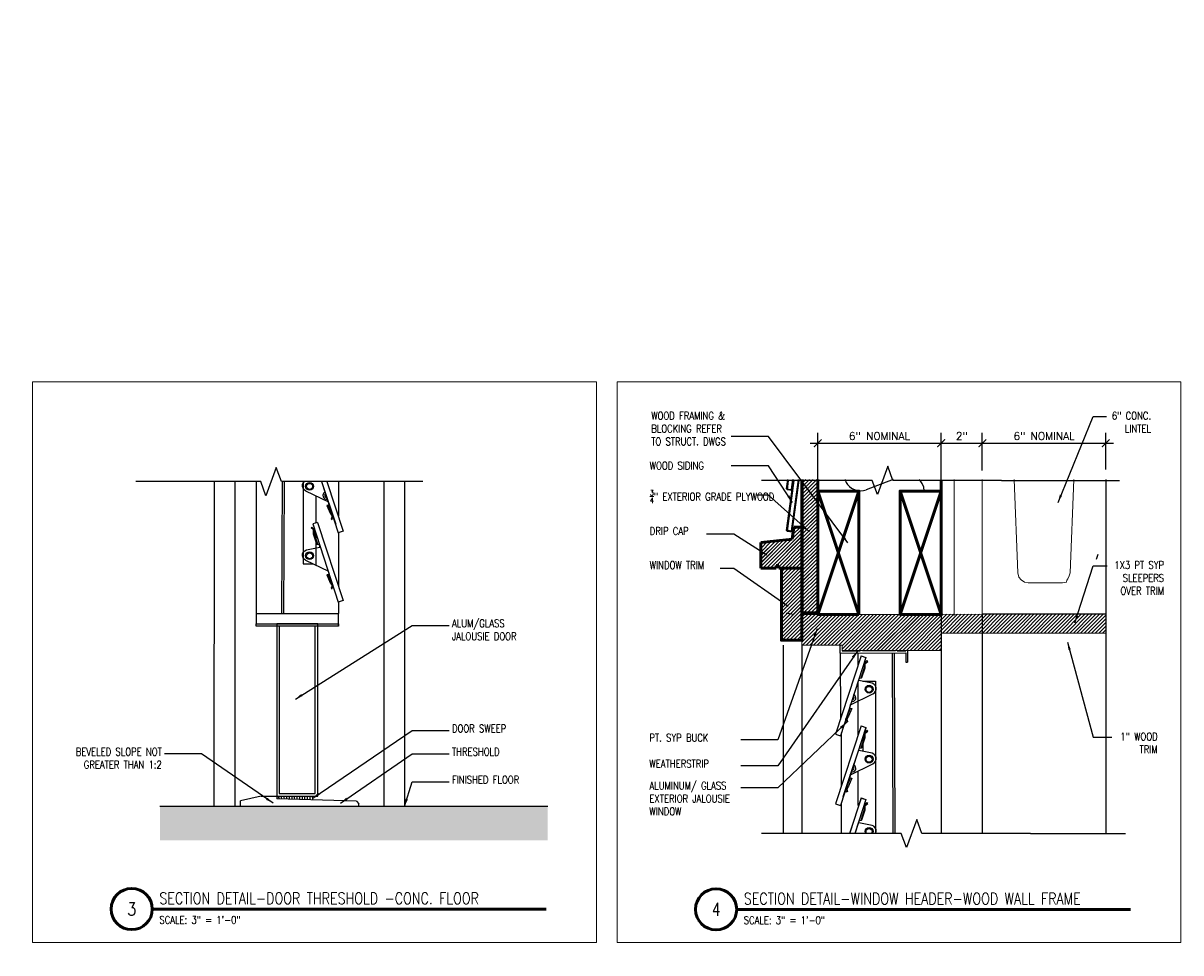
# Model space of a CAD drawing. Header units: inches. Extents: x -3803 to 30720, y -3756 to 4522.
# Tile 42 of 52: x 28751 to 28807, y 3881 to 3926. Entities that reach past the tile are written whole.
import ezdxf
from ezdxf.xclip import XClip

# ---------------------------------------------------------------- set-up
doc = ezdxf.new("R2010")
doc.units = ezdxf.units.IN
doc.header["$LTSCALE"] = 0.011
doc.header["$MEASUREMENT"] = 0
doc.header["$XCLIPFRAME"] = 0
doc.header["$PDMODE"] = 1
doc.linetypes.add('DASHED2', pattern=[0.375, 0.25, -0.125])
doc.layers.get('0').update_dxf_attribs({"linetype": 'CONTINUOUS'})
doc.layers.get('Defpoints').update_dxf_attribs({"linetype": 'CONTINUOUS'})
for name, color, linetype in [('A-elev-5', 5, 'CONTINUOUS'), ('A-elev-8', 8, 'CONTINUOUS'), ('A-elev-9', 9, 'CONTINUOUS'), ('BLUE', 5, 'DASHED2'), ('Flashing', 5, 'CONTINUOUS'), ('Hatch', 254, 'CONTINUOUS'), ('Object', 7, 'CONTINUOUS'), ('woodfill', 254, 'CONTINUOUS')]:
    doc.layers.add(name, color=color, linetype=linetype)
for name, color, linetype, lineweight in [('A-STAIRS', 3, 'CONTINUOUS', 0), ('A-STRC-IDEN-48', 144, 'CONTINUOUS', 50), ('DIM', 4, 'CONTINUOUS', 13), ('G-DIM', 9, 'CONTINUOUS', 18), ('G-HATCH', 8, 'CONTINUOUS', 25), ('G-NOTE', 134, 'CONTINUOUS', 18), ('G-PEN0', 174, 'CONTINUOUS', 13), ('G-PEN1', 214, 'CONTINUOUS', 18), ('G-PEN2', 8, 'CONTINUOUS', 25), ('G-PEN4', 4, 'CONTINUOUS', 50)]:
    doc.layers.add(name, color=color, linetype=linetype, lineweight=lineweight)
doc.layers.add('MS_NONPLOT', color=7, linetype='CONTINUOUS', lineweight=0, plot=False)
doc.styles.add('ROM_SML_004', font='ROMANS.shx', dxfattribs={"width": 0.8, "height": 0.375})
doc.styles.add('ROMANS', font='romans.shx')
doc.styles.add('ROMANS_SML_012', font='ROMANS.shx', dxfattribs={"width": 0.8, "height": 1.125})
doc.dimstyles.new('DIM_004', dxfattribs={"dimscale": 4, "dimtxt": 0.09375, "dimasz": 0.09375, "dimexe": 0.125, "dimexo": 0.09375, "dimgap": 0.03125, "dimtad": 1, "dimdec": 4, "dimrnd": 0.0625, "dimzin": 15, "dimdsep": 46, "dimlunit": 4, "dimtxsty": 'ROMANS', "dimblk1": 'ARCHTICK', "dimblk2": 'ARCHTICK', "dimsah": 1, "dimcen": 0.0625, "dimdle": 0.09375, "dimclrd": 256, "dimclre": 256, "dimclrt": 134, "dimadec": 0, "dimazin": 0, "dimtfac": 1, "dimtdec": 4, "dimtix": 1, "dimtmove": 2, "dimatfit": 3, "dimldrblk": 'ARCHTICK', "dimfxl": 1, "dimtvp": 1.2, "dimfrac": 2, "dimtolj": 1, "dimtzin": 15, "dimarcsym": 0})
doc.dimstyles.new('DIM_004 Leader', dxfattribs={"dimscale": 4, "dimtxt": 0.09375, "dimasz": 0.09375, "dimexe": 0.125, "dimexo": 0.09375, "dimgap": 0.03125, "dimtad": 0, "dimjust": 2, "dimdec": 4, "dimrnd": 0.0625, "dimzin": 15, "dimdsep": 46, "dimlunit": 4, "dimtxsty": 'ROMANS', "dimcen": 0.0625, "dimdle": 0.09375, "dimclrd": 256, "dimclre": 256, "dimclrt": 256, "dimadec": 0, "dimazin": 0, "dimtfac": 1, "dimtdec": 4, "dimtix": 1, "dimtmove": 2, "dimatfit": 3, "dimfxl": 1, "dimtvp": 1.2, "dimfrac": 2, "dimtolj": 1, "dimtzin": 15, "dimarcsym": 0})

# ---------------------------------------------------------------- blocks, each defined once
blk = doc.blocks.new('window on wood')
at = {"layer": 'A-STAIRS', "ltscale": 10, "true_color": 0xc7c8ca}
h = blk.add_hatch(dxfattribs=at)
h.set_pattern_fill('ANSI31', color=9)
h.set_pattern_definition([(45, (-31882.7421, -3754.08529), (-0.08838834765, 0.08838834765), [])])
h.paths.add_polyline_path([(-0.479, 3.651), (-0.41, 4.25), (-0.019, 4.25), (-0.019, 2.25), (-2.019, 2.25), (-2.019, 3.491)])
at = {"layer": 'Hatch', "ltscale": 10, "true_color": 0xc7c8ca}
h = blk.add_hatch(dxfattribs=at)
h.set_pattern_fill('ANSI31', color=9)
h.set_pattern_definition([(45, (-32234.32515, -3754.08626), (-0.08838834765, 0.08838834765), [])])
h.paths.add_polyline_path([(-0.019, 2.25), (-1.018, 2.25), (-1.018, -1.251), (-0.022, -1.251)])
at = {"layer": 'woodfill', "ltscale": 10}
h = blk.add_hatch(dxfattribs=at)
h.set_pattern_fill('ANSI31', color=256)
h.set_pattern_definition([(45, (-32589.72762, -3754.33553), (-0.08838834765, 0.08838834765), [])])
h.paths.add_polyline_path([(1.931, -1.5), (1.931, -1.75), (6.749, -1.75), (6.749, 0.003), (-0.017, -0.002), (-0.019, -1.5)])
at = {"layer": 'A-elev-8'}
for p, q in [((-0.019, -1.5), (-0.019, -47.243)), ((1.844, -1.879), (1.844, -1.5)), ((2.852, -2.014), (1.61, -5.817)), ((1.844, -1.879), (1.857, -5.102)), ((3.09, -2.092), (1.848, -5.894)), ((2.696, -1.875), (2.696, -2.492)), ((2.852, -2.014), (3.09, -2.092)), ((4.365, -1.868), (4.508, -46.297)), ((4.461, -1.868), (4.604, -46.439)), ((6.749, -1.75), (6.749, -42.882)), ((5.028, -2.32), (5.108, -2.32)), ((2.696, -3.297), (2.696, -5.888)), ((2.938, -3.246), (3.559, -3.246)), ((3.562, -3.246), (3.562, -44.878)), ((2.852, -5.411), (1.61, -9.214)), ((3.09, -5.489), (1.848, -9.291)), ((3.084, -5.533), (1.973, -8.87)), ((2.852, -5.411), (3.09, -5.489)), ((1.61, -5.817), (1.848, -5.894)), ((2.941, -5.944), (2.941, -6.654)), ((2.693, -7.649), (2.693, -9.293)), ((2.852, -8.924), (1.61, -12.726)), ((3.09, -9.001), (1.848, -12.804)), ((2.852, -8.924), (3.09, -9.001)), ((1.61, -9.214), (1.848, -9.291))]:
    blk.add_line(p, q, dxfattribs=at)
for points in [[(1.844, -1.879), (5.028, -1.865), (5.028, -2.32), (5.108, -2.32)], [(1.931, -1.75), (1.931, -1.763), (2.812, -1.763), (2.812, -1.75)], [(2.919, -1.75), (4.533, -1.75)], [(4.611, -1.75), (4.611, -1.771), (5.036, -1.771), (5.036, -1.75)], [(5.108, -1.75), (5.108, -2.32)], [(2.34, -4.553), (2.4, -4.567), (2.249, -4.948), (2.155, -5.083), (2.19, -5.218), (2.143, -5.247), (2.113, -5.089), (2.342, -4.552)], [(1.892, -5.76), (1.892, -8.351)], [(2.34, -7.95), (2.4, -7.964), (2.249, -8.345), (2.155, -8.48), (2.19, -8.615), (2.143, -8.644), (2.113, -8.485), (2.342, -7.949)], [(1.89, -9.164), (1.889, -11.756)]]:
    blk.add_lwpolyline(points, dxfattribs=at)
for points in [[(2.314, -4.411), (3.431, -3.865, 0.796581), (3.306, -3.33), (2.748, -3.218), (2.74, -3.174), (2.772, -3.106), (2.872, -3.085), (2.896, -3.073), (3.053, -2.591), (3.058, -2.382), (3.175, -2.282), (3.14, -2.247), (3.016, -2.355), (3.002, -2.597), (2.852, -3.056), (2.853, -3.073), (2.866, -3.086)], [(2.314, -7.808), (3.431, -7.261, 0.796581), (3.306, -6.727), (2.748, -6.615), (2.74, -6.571), (2.772, -6.502), (2.872, -6.482), (2.896, -6.47), (3.053, -5.987), (3.058, -5.778), (3.175, -5.679), (3.14, -5.644), (3.016, -5.751), (3.002, -5.994), (2.852, -6.453), (2.853, -6.47), (2.866, -6.483)], [(2.314, -11.32), (3.431, -10.774, 0.796581), (3.306, -10.24), (2.748, -10.127), (2.74, -10.083), (2.772, -10.015), (2.872, -9.995), (2.896, -9.982), (3.053, -9.5), (3.058, -9.291), (3.175, -9.191), (3.14, -9.156), (3.016, -9.264), (3.002, -9.506), (2.852, -9.965), (2.853, -9.982), (2.866, -9.995)]]:
    blk.add_lwpolyline(points, format="xyb", dxfattribs=at)
for centre, radius in [((3.246, -3.635), 0.189), ((3.243, -3.643), 0.147), ((3.246, -7.032), 0.189), ((3.243, -7.04), 0.147), ((3.246, -10.544), 0.189), ((3.243, -10.552), 0.147)]:
    blk.add_circle(centre, radius, dxfattribs=at)
for centre, radius, start, end in [((2.424, -4.057), 0.178, 253.4617, 68.2475), ((2.406, -4.046), 0.109, 266.0604, 55.6489), ((2.424, -7.481), 0.178, 253.4617, 68.2475), ((2.406, -7.469), 0.109, 266.0604, 55.6489)]:
    blk.add_arc(centre, radius, start, end, dxfattribs=at)
at = {"layer": 'DIM', "ltscale": 10}
for p, q in [((-0.019, -1.25), (-1.019, -1.25)), ((-0.019, -1.5), (1.931, -1.5)), ((1.931, -1.75), (1.931, -1.5))]:
    blk.add_line(p, q, dxfattribs=at)
at = {"layer": 'DIM', "ltscale": 10, "flags": 128}
blk.add_lwpolyline([(1.931, -1.75), (6.749, -1.75), (6.749, 0.003), (-0.017, -0.002), (-0.019, -1.5)], dxfattribs=at)
at = {"layer": 'G-PEN4', "ltscale": 10}
for p, q in [((-0.41, 4.25), (-0.491, 3.655)), ((-0.41, 4.25), (-0.019, 4.25)), ((-0.019, 2.25), (-0.019, 4.25)), ((-0.491, 3.652), (-2.019, 3.491)), ((-1.269, 2.25), (-1.269, 2.375)), ((-1.269, 2.375), (-1.144, 2.375)), ((-1.144, 2.375), (-1.144, 2.249)), ((-2.019, 2.25), (-1.269, 2.25)), ((-1.144, 2.249), (-1.018, 2.249))]:
    blk.add_line(p, q, dxfattribs=at)
at = {"layer": 'G-PEN4', "ltscale": 10, "flags": 128}
blk.add_lwpolyline([(-2.019, 2.25), (-2.019, 3.491)], dxfattribs=at)
at = {"layer": 'G-PEN4'}
blk.add_lwpolyline([(-0.019, 2.25), (-1.018, 2.25), (-1.018, -1.251), (-0.022, -1.251)], close=True, dxfattribs=at)
blk = doc.blocks.new('2_12_ins')
for p, q in [((-0.678, 2.532), (-1.822, 2.967)), ((-0.678, 2.467), (-1.822, 2.032)), ((-0.678, 1.532), (-1.822, 1.967)), ((-0.678, 1.532), (-1.822, 1.967)), ((-0.678, 1.467), (-1.822, 1.032)), ((-0.678, 1.467), (-1.822, 1.032)), ((-0.678, 0.533), (-1.822, 0.967)), ((-0.678, 0.467), (-1.822, 0.033))]:
    blk.add_line(p, q)
for centre, start, end in [((-2, 2.5), 69.2039, 290.7961), ((-0.5, 3), 249.2039, 359.9933), ((-0.5, 2), 250.4045, 110.7961), ((-2, 1.5), 69.2039, 290.7961), ((-2, 1.5), 69.2039, 290.7961), ((-0.5, 1), 249.2039, 109.5955), ((-2, 0.5), 69.2039, 290.7961), ((-0.5, 0), 0.0067, 110.7961)]:
    blk.add_arc(centre, 0.5, start, end)
blk = doc.blocks.new('BEUILDING SECTIONS 1-3')
at = {"layer": 'Hatch', "ltscale": 10, "true_color": 0xc7c8ca}
h = blk.add_hatch(dxfattribs=at)
h.set_pattern_fill('ANSI31', color=9)
h.set_pattern_definition([(45, (-29616.1129, -3646.33529), (-0.08838834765, 0.08838834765), [])])
h.paths.add_polyline_path([(243.648, 84.043), (242.898, 84.043), (242.865, 151.887), (243.644, 151.888)])
h = blk.add_hatch(dxfattribs=at)
h.set_pattern_fill('ANSI31', color=9)
h.set_pattern_definition([(45, (-29616.1129, -3765.61105), (-0.08838834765, 0.08838834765), [])])
h.paths.add_polyline_path([(243.643, 36.03), (242.898, 36.031), (242.898, 0), (243.648, 0)])
at = {"layer": 'woodfill', "ltscale": 10}
h = blk.add_hatch(dxfattribs=at)
h.set_pattern_fill('ANSI31', color=256)
h.set_pattern_definition([(45, (-31875.04069, -3623.91723), (-0.08838834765, 0.08838834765), [])])
h.paths.add_polyline_path([(257.65, 83.059), (249.65, 83.059), (249.65, 83.975), (257.65, 83.975)])
at = {"ltscale": 10}
blk.add_line((243.648, 29.963), (243.648, 0), dxfattribs=at)
at = {"layer": 'DIM', "ltscale": 10}
for p, q in [((249.648, 137), (249.648, 88.006)), ((250.273, 137), (250.273, 83.923)), ((243.65, 89.966), (245.65, 83.966)), ((243.65, 83.966), (245.65, 89.966)), ((247.648, 90.006), (249.608, 84.094)), ((247.648, 84.006), (249.648, 90.006)), ((249.642, 34.963), (249.642, 0))]:
    blk.add_line(p, q, dxfattribs=at)
for points in [[(243.65, 83.966), (243.65, 89.966), (245.65, 89.966), (245.65, 83.966)], [(247.648, 84.006), (247.648, 90.006), (249.648, 90.006), (249.648, 84.006)], [(257.65, 83.059), (249.65, 83.059), (249.65, 83.969), (257.65, 83.975)]]:
    blk.add_lwpolyline(points, close=True, dxfattribs=at)
at = {"layer": 'Flashing', "const_width": 0.0239}
for points in [[(242.817, 151.887), (242.817, 87.967)], [(242.818, 37.781), (242.818, 13.241)]]:
    blk.add_lwpolyline(points, dxfattribs=at)
at = {"layer": 'G-PEN0', "flags": 128}
blk.add_lwpolyline([(251.646, 83.999), (257.646, 84.006), (257.646, 91.631), (251.646, 91.631)], close=True, dxfattribs=at)
at = {"layer": 'G-PEN1'}
for p, q in [((253.376, 85.986), (253.146, 91.631)), ((256.146, 91.631), (255.916, 85.986)), ((253.427, 85.781), (253.376, 85.986)), ((253.53, 85.645), (253.427, 85.781)), ((253.699, 85.538), (253.53, 85.645)), ((253.876, 85.506), (253.699, 85.538)), ((255.734, 85.542), (255.541, 85.506)), ((255.756, 85.64), (255.734, 85.542)), ((255.798, 85.695), (255.756, 85.64)), ((255.875, 85.841), (255.798, 85.695)), ((255.916, 85.986), (255.875, 85.841)), ((255.541, 85.506), (253.876, 85.506))]:
    blk.add_line(p, q, dxfattribs=at)
at = {"layer": 'G-PEN2'}
for p, q in [((257.646, 91.631), (257.646, 84.006)), ((242.366, 88.02), (242.119, 88.053)), ((242.402, 88.02), (242.154, 88.053)), ((242.366, 83.983), (242.119, 84.017)), ((242.402, 83.983), (242.154, 84.017)), ((249.648, 84.006), (249.65, 36)), ((251.646, 83.999), (251.646, 36.003)), ((257.646, 84.006), (257.646, 36.003)), ((241.977, 82.467), (241.977, 37.032))]:
    blk.add_line(p, q, dxfattribs=at)
for points in [[(242.523, 93.037), (242.119, 90.072), (242.366, 90.038), (242.773, 93.018)], [(242.523, 91.018), (242.119, 88.053), (242.366, 88.02), (242.773, 91)]]:
    blk.add_lwpolyline(points, close=True, dxfattribs=at)
at = {"layer": 'G-PEN4'}
blk.add_line((242.898, 36.031), (242.898, 0), dxfattribs=at)
blk.add_lwpolyline([(242.865, 151.887), (243.644, 151.888), (243.648, 84.043), (242.898, 84.043)], close=True, dxfattribs=at)
blk.add_lwpolyline([(243.644, 36.03), (243.648, 0), (242.898, 0), (242.898, 36.031)], dxfattribs=at)
blk.add_blockref('window on wood', (242.901, 83.967))
at = {"layer": 'G-HATCH', "xscale": 1.550123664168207, "yscale": 1.550123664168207, "zscale": 1.550123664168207}
blk.add_blockref('2_12_ins', (248.821, 89.971), dxfattribs=at)
blk = doc.blocks.new('jalousie door section')
at = {"layer": 'A-elev-8'}
for p, q in [((-2.213, -6), (-2.213, -73.125)), ((-0.758, -6.5), (-0.971, -72.625)), ((-0.662, -6.5), (-0.875, -72.625)), ((0.072, -7.847), (0.07, -70.205)), ((0.542, -64.9), (1.783, -68.702)), ((0.547, -64.943), (1.658, -68.281)), ((0.779, -64.822), (2.021, -68.624)), ((0.69, -66.912), (0.69, -68.225)), ((0.779, -68.196), (0.542, -68.273)), ((0.542, -68.273), (1.783, -72.076)), ((0.779, -68.196), (2.021, -71.998)), ((2.021, -68.624), (1.783, -68.702)), ((0.69, -68.729), (0.69, -70.291)), ((0.07, -70.205), (0.576, -70.205)), ((2.021, -71.998), (1.783, -72.076)), ((-2.213, -72.625), (1.787, -72.625)), ((1.787, -73.25), (1.787, -72.625)), ((-1.963, -81.507), (-2.963, -81.739)), ((-1.963, -81.507), (-1.213, -81.507)), ((-1.213, -81.452), (-1.213, -81.632)), ((-2.963, -82), (-2.963, -81.739)), ((-2.963, -82), (-2.963, -81.75)), ((2.662, -81.757), (-1.213, -81.632)), ((2.662, -81.757), (2.787, -81.882)), ((2.787, -82.007), (2.787, -81.882))]:
    blk.add_line(p, q, dxfattribs=at)
for points in [[(1.317, -67.218), (0.2, -66.672, -0.796581), (0.325, -66.138), (0.883, -66.026), (0.891, -65.981), (0.859, -65.913), (0.759, -65.893), (0.735, -65.88), (0.578, -65.398), (0.573, -65.189), (0.456, -65.089), (0.491, -65.055), (0.615, -65.162), (0.629, -65.404), (0.779, -65.863), (0.778, -65.881), (0.765, -65.893)], [(1.317, -70.592), (0.2, -70.046, -0.796581), (0.325, -69.512), (0.883, -69.399), (0.891, -69.355), (0.859, -69.287), (0.759, -69.267), (0.735, -69.254), (0.578, -68.772), (0.573, -68.563), (0.456, -68.463), (0.491, -68.428), (0.615, -68.536), (0.629, -68.778), (0.779, -69.237), (0.778, -69.254), (0.765, -69.267)]]:
    blk.add_lwpolyline(points, format="xyb", dxfattribs=at)
for points in [[(1.787, -65.304), (1.787, -67.886)], [(1.291, -67.36), (1.231, -67.374), (1.383, -67.756), (1.476, -67.891), (1.441, -68.026), (1.489, -68.055), (1.518, -67.896), (1.29, -67.36)], [(1.787, -68.701), (1.787, -71.283)], [(1.291, -70.734), (1.231, -70.748), (1.383, -71.129), (1.476, -71.264), (1.441, -71.399), (1.489, -71.428), (1.518, -71.27), (1.29, -70.733)], [(1.787, -72.074), (1.787, -72.625)], [(-1.963, -81.507), (-1.213, -81.507)]]:
    blk.add_lwpolyline(points, dxfattribs=at)
for points in [[(-2.213, -73.125), (1.787, -73.125), (1.787, -73.25), (-2.213, -73.25)], [(-1.213, -81.507), (0.787, -81.507), (0.787, -73.125), (-1.213, -73.125)], [(-1.088, -81.382), (0.662, -81.382), (0.662, -73.25), (-1.088, -73.25)]]:
    blk.add_lwpolyline(points, close=True, dxfattribs=at)
for centre, radius in [((0.385, -66.443), 0.189), ((0.388, -66.45), 0.147), ((0.385, -69.816), 0.189), ((0.388, -69.824), 0.147)]:
    blk.add_circle(centre, radius, dxfattribs=at)
for centre, radius, start, end in [((1.207, -66.891), 0.178, 111.7525, 286.5383), ((1.225, -66.88), 0.109, 124.3511, 273.9396), ((-1.213, -81.632), 0.125, 358.1524, 90), ((-1.213, -81.632), 0.25, 358.1524, 30), ((-1.213, -81.632), 0.375, 358.1524, 19.4712), ((-1.213, -81.632), 0.5, 358.1524, 14.4775), ((-1.213, -81.632), 0.625, 358.1524, 11.537), ((-1.213, -81.632), 0.75, 358.1524, 9.5941), ((-1.213, -81.632), 0.875, 358.1524, 8.2132), ((-1.213, -81.632), 1, 358.1524, 7.1808), ((-1.213, -81.632), 1.125, 358.1524, 6.3794), ((-1.213, -81.632), 1.25, 358.1524, 5.7392), ((-1.213, -81.632), 1.375, 358.1524, 5.2159), ((-1.213, -81.632), 1.5, 358.1524, 4.7802), ((-1.213, -81.632), 1.625, 358.1524, 4.4117), ((-1.213, -81.632), 1.75, 358.1524, 4.096)]:
    blk.add_arc(centre, radius, start, end, dxfattribs=at)
blk = doc.blocks.new('scheme 04')
at = {"layer": 'A-STAIRS', "ltscale": 10, "true_color": 0xc7c8ca}
h = blk.add_hatch(dxfattribs=at)
h.set_pattern_fill('ANSI31', color=9)
h.set_pattern_definition([(45, (-30004.55113, -3747.33243), (-0.08838834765, 0.08838834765), [])])
h.paths.add_polyline_path([(-145.56, 24), (-144.793, 24), (-144.795, 50.891), (-145.573, 50.89)])
at = {"layer": 'G-PEN0', "true_color": 0xc7c8ca}
blk.add_hatch(color=9, dxfattribs=at).paths.add_polyline_path([(-413.188, -60), (-413.188, -65.994), (-364.496, -65.994), (-364.496, -60)])
at = {"layer": 'A-elev-5', "ltscale": 10}
blk.add_line((-364.496, -60), (-413.188, -60), dxfattribs=at)
at = {"layer": 'A-elev-9'}
for p, q in [((-138.79, 23.931), (-138.788, -24)), ((-391.976, 22.25), (-391.99, -60)), ((-390.98, 22), (-390.98, -60)), ((-383.732, 22.25), (-383.732, -60)), ((-382.732, 22.5), (-382.732, -60))]:
    blk.add_line(p, q, dxfattribs=at)
at = {"layer": 'BLUE', "color": 5, "ltscale": 10}
blk.add_line((-384.515, -60), (-413.188, -60), dxfattribs=at)
at = {"layer": 'DIM', "color": 4, "ltscale": 10}
blk.add_line((-393.515, -60), (-400.019, -60), dxfattribs=at)
at = {"layer": 'Flashing', "const_width": 0.0239}
blk.add_lwpolyline([(-145.622, 50.89), (-145.622, 28)], dxfattribs=at)
at = {"layer": 'G-PEN2'}
for points in [[(-145.88, 33.037), (-146.284, 30.072), (-146.037, 30.038), (-145.63, 33.018)], [(-145.88, 31.018), (-146.284, 28.054), (-146.037, 28.02), (-145.63, 31)]]:
    blk.add_lwpolyline(points, close=True, dxfattribs=at)
at = {"layer": 'G-PEN4', "ltscale": 10}
for p, q in [((-138.791, 35.999), (-138.791, 28.003)), ((-142.792, 24.002), (-144.793, 30)), ((-142.792, 30), (-144.792, 24)), ((-138.791, 24.003), (-140.792, 30.001)), ((-138.791, 30.001), (-140.791, 24.001))]:
    blk.add_line(p, q, dxfattribs=at)
at = {"layer": 'G-PEN4'}
blk.add_lwpolyline([(-145.556, 24), (-145.573, 50.89), (-144.795, 50.891), (-144.792, 24)], dxfattribs=at)
at = {"layer": 'G-PEN4', "ltscale": 10, "flags": 128}
for points in [[(-142.792, 24), (-142.792, 30), (-144.792, 30), (-144.792, 24)], [(-138.791, 24.001), (-138.791, 30.001), (-140.791, 30.001), (-140.791, 24.001)]]:
    blk.add_lwpolyline(points, close=True, dxfattribs=at)
for name, p in [('window on wood', (-145.539, 24)), ('jalousie door section', (-387.731, 22.007))]:
    blk.add_blockref(name, p)
blk = doc.blocks.new('_ArchTick')
at = {"color": 0, "linetype": 'ByBlock', "const_width": 0.15}
blk.add_lwpolyline([(-0.5, -0.5), (0.5, 0.5)], dxfattribs=at)
blk = doc.blocks.new('*D230')
at = {"layer": 'Defpoints', "color": 0, "ltscale": 10, "transparency": 16777216}
for p in [(15.754, 24.275), (9.753, 21.952), (15.754, 21.952)]:
    blk.add_point(p, dxfattribs=at)
at = {"layer": 'G-DIM', "lineweight": -2, "ltscale": 10, "transparency": 16777216}
for p, q in [((9.753, 22.327), (9.753, 24.775)), ((15.754, 22.327), (15.754, 24.775)), ((9.378, 24.275), (16.129, 24.275))]:
    blk.add_line(p, q, dxfattribs=at)
at = {"layer": 'G-DIM', "lineweight": -2, "ltscale": 10, "transparency": 16777216, "xscale": 0.375, "yscale": 0.375, "zscale": 0.375, "rotation": 180}
blk.add_blockref('_ArchTick', (9.753, 24.275), dxfattribs=at)
at = {"layer": 'G-DIM', "lineweight": -2, "ltscale": 10, "transparency": 16777216, "xscale": 0.375, "yscale": 0.375, "zscale": 0.375}
blk.add_blockref('_ArchTick', (15.754, 24.275), dxfattribs=at)
at = {"layer": 'G-DIM', "color": 134, "ltscale": 10, "transparency": 16777216, "insert": (12.754, 24.623), "char_height": 0.375, "attachment_point": 5, "style": 'ROMANS'}
blk.add_mtext('\\A1;6" NOMINAL', dxfattribs=at)
blk = doc.blocks.new('*D286')
at = {"layer": 'Defpoints', "color": 0, "ltscale": 10, "transparency": 16777216}
for p in [(28797.527, 3905.906), (28795.529, 3904.204), (28797.527, 3904.204)]:
    blk.add_point(p, dxfattribs=at)
at = {"layer": 'G-DIM', "lineweight": -2, "ltscale": 10, "transparency": 16777216}
for p, q in [((28795.529, 3904.579), (28795.529, 3906.406)), ((28797.527, 3904.579), (28797.527, 3906.406)), ((28795.154, 3905.906), (28797.902, 3905.906))]:
    blk.add_line(p, q, dxfattribs=at)
at = {"layer": 'G-DIM', "lineweight": -2, "ltscale": 10, "transparency": 16777216, "xscale": 0.375, "yscale": 0.375, "zscale": 0.375, "rotation": 180}
blk.add_blockref('_ArchTick', (28795.529, 3905.906), dxfattribs=at)
at = {"layer": 'G-DIM', "lineweight": -2, "ltscale": 10, "transparency": 16777216, "xscale": 0.375, "yscale": 0.375, "zscale": 0.375}
blk.add_blockref('_ArchTick', (28797.527, 3905.906), dxfattribs=at)
at = {"layer": 'G-DIM', "color": 134, "ltscale": 10, "transparency": 16777216, "insert": (28796.528, 3906.254), "char_height": 0.375, "attachment_point": 5, "style": 'ROMANS'}
blk.add_mtext('\\A1;2"', dxfattribs=at)
blk = doc.blocks.new('*D287')
at = {"layer": 'Defpoints', "color": 0, "ltscale": 10, "transparency": 16777216}
for p in [(28803.527, 3905.906), (28797.527, 3904.252), (28803.527, 3904.252)]:
    blk.add_point(p, dxfattribs=at)
at = {"layer": 'G-DIM', "lineweight": -2, "ltscale": 10, "transparency": 16777216}
for p, q in [((28797.527, 3904.627), (28797.527, 3906.406)), ((28803.527, 3904.627), (28803.527, 3906.406)), ((28797.152, 3905.906), (28803.902, 3905.906))]:
    blk.add_line(p, q, dxfattribs=at)
at = {"layer": 'G-DIM', "lineweight": -2, "ltscale": 10, "transparency": 16777216, "xscale": 0.375, "yscale": 0.375, "zscale": 0.375, "rotation": 180}
blk.add_blockref('_ArchTick', (28797.527, 3905.906), dxfattribs=at)
at = {"layer": 'G-DIM', "lineweight": -2, "ltscale": 10, "transparency": 16777216, "xscale": 0.375, "yscale": 0.375, "zscale": 0.375}
blk.add_blockref('_ArchTick', (28803.527, 3905.906), dxfattribs=at)
at = {"layer": 'G-DIM', "color": 134, "ltscale": 10, "transparency": 16777216, "insert": (28800.527, 3906.254), "char_height": 0.375, "attachment_point": 5, "style": 'ROMANS'}
blk.add_mtext('\\A1;6" NOMINAL', dxfattribs=at)
blk = doc.blocks.new('C')
at = {"layer": 'Object', "linetype": 'Continuous'}
blk.add_lwpolyline([(18.958, 22.408), (12.087, 22.408), (11.837, 23.095), (11.337, 21.721), (11.087, 22.408), (5.019, 22.408)], dxfattribs=at)
ref = blk.add_blockref('scheme 04', (400.803, 66.617))
XClip(ref).set_block_clipping_path([(-394.6189101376, -61.6445663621), (-375.7661047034, -44.2030273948)])
at = {"layer": 'G-NOTE', "char_height": 0.375, "style": 'ROM_SML_004'}
for s, heights, insert, attachment_point in [('\\A1;ALUM/GLASS\\PJALOUSIE DOOR', [3.842], (20.379, 15.704), 1), ('\\A1;DOOR SWEEP', [0], (20.379, 10.594), 1), ('\\A1;BEVELED SLOPE NOT GREATER THAN 1:2', [0], (6.276, 9.461), 3), ('\\A1;THRESHOLD', [0], (20.379, 9.461), 1), ('\\A1;FINISHED FLOOR', [0], (20.379, 8.1), 1)]:
    blk.add_mtext_dynamic_manual_height_columns(s, width=5.89153, gutter_width=1.875, heights=heights, dxfattribs=dict(at, insert=insert, attachment_point=attachment_point))
at = {"layer": 'G-NOTE'}
for points in [[(12.769, 11.836), (18.443, 15.42), (20.246, 15.42)], [(13.609, 7.026), (18.443, 10.31), (20.246, 10.31)], [(11.69, 6.776), (8.212, 9.177), (6.409, 9.177)], [(14.965, 6.776), (18.443, 9.177), (20.246, 9.177)], [(18.071, 6.617), (18.443, 7.816), (20.246, 7.816)]]:
    blk.add_leader(points, dimstyle='DIM_004 Leader', override={"dimgap": 0.03125, "dimtad": 0}, dxfattribs=at)
blk = doc.blocks.new('F')
at = {"layer": 'Object', "linetype": 'Continuous'}
for points in [[(18.68705, 22.46935), (13.40434, 22.46935), (13.15434, 23.15622), (12.65434, 21.78248), (12.40434, 22.46935), (7.01582, 22.46935)], [(20.09811, 5.3028), (14.8154, 5.3028), (14.5654, 5.98967), (14.0654, 4.61593), (13.8154, 5.3028), (7.01582, 5.3028)]]:
    blk.add_lwpolyline(points, dxfattribs=at)
ref = blk.add_blockref('scheme 04', (154.54504, -8.04816))
XClip(ref).set_block_clipping_path([(-152.4451023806, 13.4025802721), (-128.3997334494, 30.5076169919)])
at = {"layer": 'G-NOTE', "char_height": 0.375, "attachment_point": 1, "style": 'ROM_SML_004'}
for s, insert in [('WOOD FRAMING & BLOCKING REFER\\PTO STRUCT. DWGS', (1.66231, 25.79712)), ('WOOD SIDING', (1.58962, 23.3735)), ('\\A1;{\\H0.7x;\\S3/4;}" EXTERIOR GRADE PLYWOOD', (1.58962, 21.99598)), ('\\A1;{\\H1x;DRIP CAP}', (1.58962, 20.19264)), ('\\A1;WINDOW TRIM', (1.58962, 18.53558)), ('PT. SYP BUCK', (1.57562, 10.14216)), ('WEATHERSTRIP', (1.57562, 8.8804)), ('ALUMINUM/ GLASS\\PEXTERIOR JALOUSIE\\PWINDOW', (1.57562, 7.81221))]:
    blk.add_mtext_dynamic_manual_height_columns(s, width=5.8915306, gutter_width=1.875, heights=[0], dxfattribs=dict(at, insert=insert))
at = {"layer": 'G-DIM', "ltscale": 10}
dim = blk.add_linear_dim(base=(15.75449, 24.27503), p1=(9.75257, 21.95192), p2=(15.75449, 21.95192), text='<> NOMINAL', dimstyle='DIM_004', dxfattribs=at)
dim.commit()
dim.dimension.update_dxf_attribs({"geometry": '*D230', "text_midpoint": (12.75353, 24.62324)})
at = {"layer": 'G-NOTE'}
for points in [[(11.2243, 19.43532), (7.35474, 24.59772), (5.55185, 24.59772)], [(8.53137, 21.39821), (7.35474, 23.18129), (5.55185, 23.18129)], [(9.34752, 19.9603), (7.35474, 21.74338), (6.74878, 21.74338)], [(7.27301, 18.82708), (5.67945, 19.84971), (4.34431, 19.84971)], [(8.32036, 16.33244), (5.67945, 18.19266), (5.01188, 18.19266)], [(9.72835, 15.2503), (7.8115, 9.85826), (6.0086, 9.85826)], [(11.68027, 14.16922), (7.8115, 8.59651), (6.0086, 8.59651)], [(11.14839, 10.7047), (7.8115, 7.52832), (6.0086, 7.52832)]]:
    blk.add_leader(points, dimstyle='DIM_004 Leader', override={"dimgap": 0.03125, "dimtad": 0}, dxfattribs=at)

msp = doc.modelspace()

# ---------------------------------------------------------------- linework, layer by layer
at = {"layer": 'A-elev-8'}
msp.add_line((28803.1421547, 3900.4987513), (28803.0645541, 3900.2611), dxfattribs=at)
at = {"layer": 'A-STRC-IDEN-48'}
for p, q in [((28757.1888006, 3883.2604745), (28776.3265468, 3883.2604745)), ((28785.5888002, 3883.2447264), (28804.7265464, 3883.2447264))]:
    msp.add_line(p, q, dxfattribs=at)
for centre in [(28756.1888006, 3883.2604745), (28784.5888002, 3883.2447264)]:
    msp.add_circle(centre, 1, dxfattribs=at)
at = {"layer": 'DIM', "ltscale": 10}
msp.add_lwpolyline([(28793.5276949, 3903.5836926), (28795.5282894, 3903.5836926), (28795.5282894, 3897.5871466), (28793.5276949, 3897.5871466)], close=True, dxfattribs=at)
at = {"layer": 'MS_NONPLOT'}
for points in [[(28751.374375, 3908.8965855), (28778.774375, 3908.8965855), (28778.774375, 3881.6308374), (28751.374375, 3881.6308374)], [(28779.7743747, 3908.8965855), (28807.1743747, 3908.8965855), (28807.1743747, 3881.6308374), (28779.7743747, 3881.6308374)]]:
    msp.add_lwpolyline(points, close=True, dxfattribs=at)
at = {"layer": 'Object', "linetype": 'Continuous'}
for p, q in [((28798.4614281, 3904.1001882), (28804.1906054, 3904.1001882)), ((28799.8724896, 3886.933637), (28804.4914459, 3886.933637))]:
    msp.add_line(p, q, dxfattribs=at)

# ---------------------------------------------------------------- block references
for name, p in [('F', (28779.7743747, 3881.6308374)), ('C', (28751.374375, 3881.6308374))]:
    msp.add_blockref(name, p)
ref = msp.add_blockref('BEUILDING SECTIONS 1-3', (28545.8790225, 3813.6161026))
XClip(ref).set_block_clipping_path([(240.9095916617, 73.3558663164), (258.2659185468, 90.5224174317)])
ref = msp.add_blockref('BEUILDING SECTIONS 1-3', (28515.1196458, 3864.2125077))
XClip(ref).set_block_clipping_path([(240.67511154, -6.5577179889), (261.8573172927, 14.4406114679)])

# ---------------------------------------------------------------- texts
at = {"layer": 'A-STRC-IDEN-48', "char_height": 0.375, "width": 18.790885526, "attachment_point": 4, "line_spacing_factor": 0.903611, "style": 'ROMANS_SML_012'}
for s, insert in [('\\A1;{\\H1.5x;SECTION DETAIL-WINDOW HEADER-WOOD WALL FRAME}', (28785.9356609, 3883.7627723)), ('\\A1;{\\H1.5x;SECTION DETAIL-DOOR THRESHOLD -CONC. FLOOR}', (28757.5356613, 3883.7785203))]:
    msp.add_mtext(s, dxfattribs=dict(at, insert=insert))
at = {"layer": 'G-NOTE', "char_height": 0.375, "attachment_point": 3, "style": 'ROM_SML_004'}
for s, insert in [('6" CONC. \\PLINTEL', (28805.7271434, 3907.4279554)), ('1X3 PT SYP\\PSLEEPERS\\POVER TRIM ', (28806.3599963, 3900.1683846)), ('1" WOOD\\PTRIM', (28806.0493641, 3891.8345239))]:
    msp.add_mtext_dynamic_manual_height_columns(s, width=5.891530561, gutter_width=1.875, heights=[0], dxfattribs=dict(at, insert=insert))
at = {"layer": 'G-NOTE', "line_spacing_factor": 0.903611, "style": 'ROMANS_SML_012'}
for s, insert, char_height, attachment_point in [('\\A1;3', (28756.1888006, 3883.2604745), 0.625, 5), ('\\A1;SCALE: 3" = 1\'-0"', (28757.5356613, 3882.7334052), 0.375, 4), ('\\A1;4', (28784.5888002, 3883.2447264), 0.625, 5), ('\\A1;SCALE: 3" = 1\'-0"', (28785.9356609, 3882.7176571), 0.375, 4)]:
    msp.add_mtext(s, dxfattribs=dict(at, insert=insert, char_height=char_height, attachment_point=attachment_point))

# ---------------------------------------------------------------- dimensions: what is measured, and where the dimension line sits
at = {"layer": 'G-DIM', "ltscale": 10}
dim = msp.add_linear_dim(base=(28803.5271252, 3905.9058669), p1=(28797.5271688, 3904.2516991), p2=(28803.5271252, 3904.2516991), text='<> NOMINAL', dimstyle='DIM_004', dxfattribs=at)
dim.commit()
dim.dimension.update_dxf_attribs({"geometry": '*D287', "text_midpoint": (28800.527147, 3906.2540812)})
dim = msp.add_linear_dim(base=(28797.5271688, 3905.9058669), p1=(28795.5288653, 3904.2043704), p2=(28797.5271688, 3904.2043704), dimstyle='DIM_004', dxfattribs=at)
dim.commit()
dim.dimension.update_dxf_attribs({"geometry": '*D286', "text_midpoint": (28796.5280171, 3906.2540812)})

# ---------------------------------------------------------------- leaders
at = {"layer": 'G-NOTE'}
for points in [[(28801.2057923, 3903.0320422), (28802.9194423, 3907.2123109), (28803.5691827, 3907.2123109)], [(28802.0218879, 3897.1666541), (28802.9194423, 3899.95274), (28803.5934008, 3899.95274)], [(28801.6687494, 3896.2368903), (28802.9194423, 3891.6188793), (28803.8208912, 3891.6188793)]]:
    msp.add_leader(points, dimstyle='DIM_004 Leader', override={"dimgap": 0.03125, "dimtad": 0}, dxfattribs=at)

doc.saveas('drawing.dxf')
